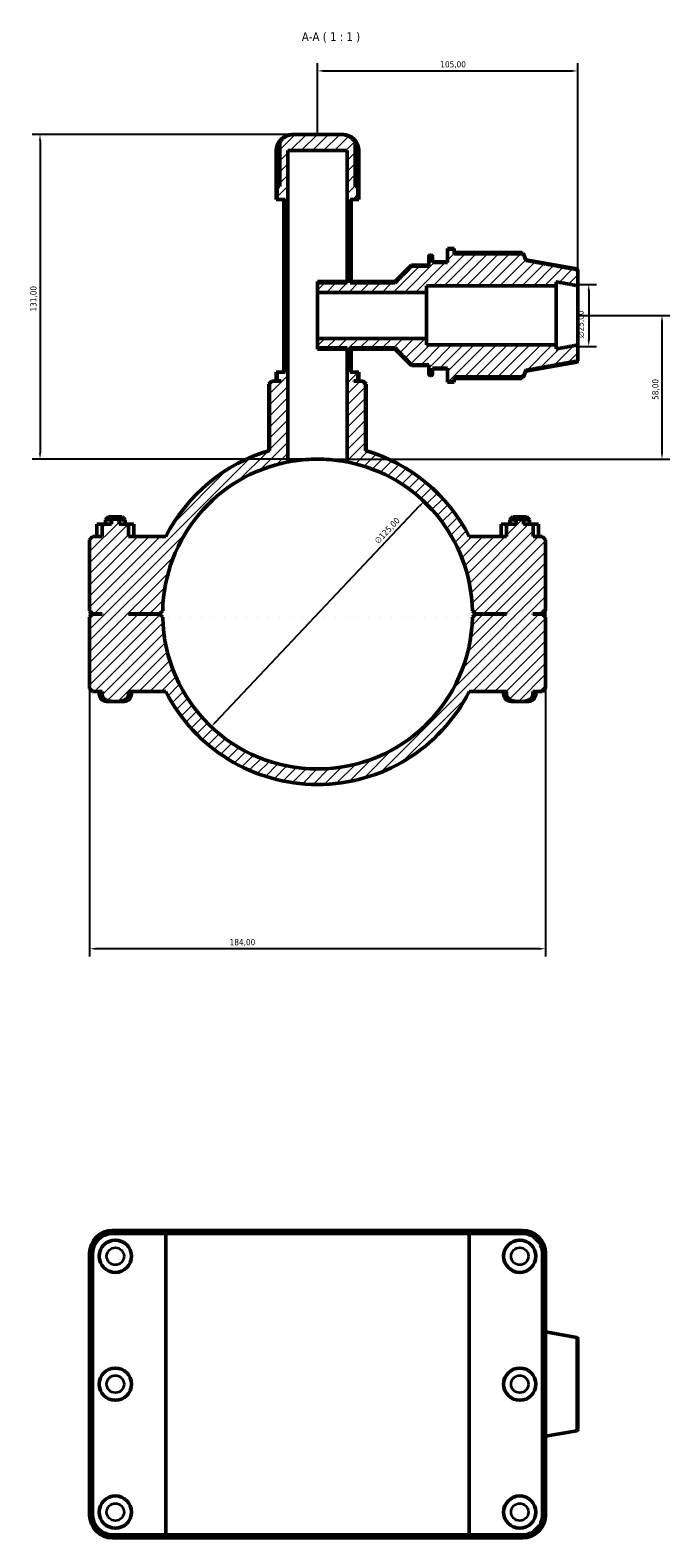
# Model space of a CAD drawing. Header units: millimetres. Extents: x 0 to 904, y -29 to 1297.
# Tile 6 of 6: x 304 to 562, y 689 to 1297. Entities that reach past the tile are written whole.
import ezdxf

# ---------------------------------------------------------------- set-up
doc = ezdxf.new("R2010")
doc.units = ezdxf.units.MM
for name, color, linetype, lineweight in [('Dimension (ISO)', 7, 'Continuous', 25), ('Hatch (ISO)', 7, 'Continuous', 18), ('Symbol (ISO)', 7, 'Continuous', 25), ('Visible (ISO)', 7, 'Continuous', 50), ('Visible Narrow (ISO)', 7, 'Continuous', 35)]:
    doc.layers.add(name, color=color, linetype=linetype, lineweight=lineweight)
doc.styles.add('Label Text (ISO)', font='tahoma.ttf')
doc.styles.add('Note Text (ISO)', font='tahoma.ttf')
doc.dimstyles.new('Default (ISO)', dxfattribs={"dimtxt": 2.5, "dimasz": 2.5, "dimexe": 3.175, "dimexo": 0, "dimgap": 0.762, "dimtad": 1, "dimrnd": 1e-08, "dimzin": 0, "dimtxsty": 'Note Text (ISO)', "dimcen": 0.09, "dimdle": 10, "dimclrd": 256, "dimclre": 256, "dimclrt": 232, "dimazin": 0, "dimtfac": 1.40208, "dimtmove": 0, "dimatfit": 3, "dimfxl": 1, "dimtolj": 1, "dimtzin": 0, "dimlwd": -1, "dimlwe": -1, "dimarcsym": 0})

# ---------------------------------------------------------------- blocks, each defined once
blk = doc.blocks.new('*D7')
at = {"layer": 'Defpoints', "color": 0, "transparency": 16777216}
for p in [(410.63, 1255.17), (308.03, 1124.17), (420.06, 1124.17)]:
    blk.add_point(p, dxfattribs=at)
at = {"layer": 'Dimension (ISO)', "transparency": 16777216}
for p, q in [((410.63, 1255.17), (304.86, 1255.17)), ((308.03, 1252.67), (308.03, 1126.67)), ((420.06, 1124.17), (304.86, 1124.17))]:
    blk.add_line(p, q, dxfattribs=at)
for points in [[(307.61, 1252.67), (308.45, 1252.67), (308.03, 1255.17)], [(307.61, 1126.67), (308.45, 1126.67), (308.03, 1124.17)]]:
    blk.add_solid(points, dxfattribs=at)
at = {"layer": 'Dimension (ISO)', "color": 232, "true_color": 0xca0064, "transparency": 16777216, "insert": (304.1, 1183.71), "char_height": 2.5, "attachment_point": 1, "rotation": 90, "style": 'Note Text (ISO)'}
blk.add_mtext('\\A1;131,00', dxfattribs=at)
blk = doc.blocks.new('*D8')
at = {"layer": 'Defpoints', "color": 0, "transparency": 16777216}
for p in [(525.03, 1194.67), (525.03, 1169.67), (529.46, 1169.67)]:
    blk.add_point(p, dxfattribs=at)
at = {"layer": 'Dimension (ISO)', "transparency": 16777216}
for p, q in [((525.03, 1194.67), (532.63, 1194.67)), ((529.46, 1192.17), (529.46, 1172.17)), ((525.03, 1169.67), (532.63, 1169.67))]:
    blk.add_line(p, q, dxfattribs=at)
for points in [[(529.04, 1192.17), (529.88, 1192.17), (529.46, 1194.67)], [(529.04, 1172.17), (529.88, 1172.17), (529.46, 1169.67)]]:
    blk.add_solid(points, dxfattribs=at)
at = {"layer": 'Dimension (ISO)', "color": 232, "true_color": 0xca0064, "transparency": 16777216, "insert": (524.94, 1173.11), "char_height": 2.5, "attachment_point": 1, "rotation": 90, "style": 'Note Text (ISO)'}
blk.add_mtext('\\A1;\\fAIGDT|b0|i0;\\H2.5000;\\ln\\fTahoma|b0|i0;\\H2.5000;25,00', dxfattribs=at)
blk = doc.blocks.new('*D9')
at = {"layer": 'Defpoints', "color": 0, "transparency": 16777216}
for p in [(462.95, 1107.1), (377.11, 1016.24)]:
    blk.add_point(p, dxfattribs=at)
at = {"layer": 'Dimension (ISO)', "transparency": 16777216}
blk.add_line((378.83, 1018.06), (461.24, 1105.28), dxfattribs=at)
for points in [[(460.93, 1105.57), (461.54, 1104.99), (462.95, 1107.1)], [(378.52, 1018.34), (379.13, 1017.77), (377.11, 1016.24)]]:
    blk.add_solid(points, dxfattribs=at)
at = {"layer": 'Dimension (ISO)', "color": 232, "true_color": 0xca0064, "transparency": 16777216, "insert": (442.79, 1091.54), "char_height": 2.5, "attachment_point": 1, "rotation": 46.62502, "style": 'Note Text (ISO)'}
blk.add_mtext('\\A1;∅125,00', dxfattribs=at)
blk = doc.blocks.new('*D10')
at = {"layer": 'Defpoints', "color": 0, "transparency": 16777216}
for p in [(525.03, 1182.17), (420.06, 1124.17), (559.03, 1124.17)]:
    blk.add_point(p, dxfattribs=at)
at = {"layer": 'Dimension (ISO)', "transparency": 16777216}
for p, q in [((525.03, 1182.17), (562.21, 1182.17)), ((559.03, 1179.67), (559.03, 1126.67)), ((420.06, 1124.17), (562.21, 1124.17))]:
    blk.add_line(p, q, dxfattribs=at)
for points in [[(558.61, 1179.67), (559.45, 1179.67), (559.03, 1182.17)], [(558.61, 1126.67), (559.45, 1126.67), (559.03, 1124.17)]]:
    blk.add_solid(points, dxfattribs=at)
at = {"layer": 'Dimension (ISO)', "color": 232, "true_color": 0xca0064, "transparency": 16777216, "insert": (555.09, 1148.07), "char_height": 2.5, "attachment_point": 1, "rotation": 90, "style": 'Note Text (ISO)'}
blk.add_mtext('\\A1;58,00', dxfattribs=at)
blk = doc.blocks.new('*D11')
at = {"layer": 'Defpoints', "color": 0, "transparency": 16777216}
for p in [(525.03, 1280.78), (420.03, 1255.17), (525.03, 1194.67)]:
    blk.add_point(p, dxfattribs=at)
at = {"layer": 'Dimension (ISO)', "transparency": 16777216}
for p, q in [((420.03, 1255.17), (420.03, 1283.95)), ((525.03, 1194.67), (525.03, 1283.95)), ((422.53, 1280.78), (522.53, 1280.78))]:
    blk.add_line(p, q, dxfattribs=at)
for points in [[(422.53, 1281.19), (422.53, 1280.36), (420.03, 1280.78)], [(522.53, 1281.19), (522.53, 1280.36), (525.03, 1280.78)]]:
    blk.add_solid(points, dxfattribs=at)
at = {"layer": 'Dimension (ISO)', "color": 232, "true_color": 0xca0064, "transparency": 16777216, "insert": (469.58, 1284.71), "char_height": 2.5, "attachment_point": 1, "style": 'Note Text (ISO)'}
blk.add_mtext('\\A1;105,00', dxfattribs=at)
blk = doc.blocks.new('*D12')
at = {"layer": 'Defpoints', "color": 0, "transparency": 16777216}
for p in [(328.03, 1062.97), (512.03, 1062.97), (328.03, 926.64)]:
    blk.add_point(p, dxfattribs=at)
at = {"layer": 'Dimension (ISO)', "transparency": 16777216}
for p, q in [((328.03, 1062.97), (328.03, 923.47)), ((512.03, 1062.97), (512.03, 923.47)), ((509.53, 926.64), (330.53, 926.64))]:
    blk.add_line(p, q, dxfattribs=at)
for points in [[(330.53, 927.06), (330.53, 926.23), (328.03, 926.64)], [(509.53, 927.06), (509.53, 926.23), (512.03, 926.64)]]:
    blk.add_solid(points, dxfattribs=at)
at = {"layer": 'Dimension (ISO)', "color": 232, "true_color": 0xca0064, "transparency": 16777216, "insert": (384.58, 930.58), "char_height": 2.5, "attachment_point": 1, "style": 'Note Text (ISO)'}
blk.add_mtext('\\A1;184,00', dxfattribs=at)

msp = doc.modelspace()

# ---------------------------------------------------------------- hatches: boundary and pattern name
at = {"layer": 'Hatch (ISO)'}
h = msp.add_hatch(dxfattribs=at)
h.set_pattern_fill('ANSI31', color=256, scale=25.4, style=0)
h.set_pattern_definition([(45, (0, 0), (-2.245064, 2.245064), [])])
edge = h.paths.add_edge_path()
edge.add_spline(control_points=[(401.97, 1155.668), (401.354, 1155.064), (400.696, 1154.418)], knot_values=[0, 0, 0, 0.1785148, 0.1785148, 0.1785148], weights=[1, 1.0005591, 1], degree=2, periodic=0)
edge.add_line((400.696, 1154.418), (400.696, 1127.643))
edge.add_ellipse((420.031, 1061.668), major_axis=(-19.335, 65.975), ratio=1, start_angle=0, end_angle=46.629894)
edge.add_line((358.794, 1092.918), (343.795, 1092.918))
edge.add_line((343.795, 1092.918), (343.795, 1097.918))
edge.add_line((343.795, 1097.918), (339.914, 1097.918))
edge.add_line((339.914, 1097.918), (339.914, 1099.668))
edge.add_spline(control_points=[(339.914, 1099.668), (338.431, 1100.217), (336.949, 1099.668)], knot_values=[0, 0, 0, 0.3019139, 0.3019139, 0.3019139], weights=[1, 1.0766726, 1], degree=2, periodic=0)
edge.add_line((336.949, 1099.668), (336.949, 1097.918))
edge.add_line((336.949, 1097.918), (333.074, 1097.918))
edge.add_line((333.074, 1097.918), (333.074, 1092.918))
edge.add_line((333.074, 1092.918), (329.281, 1092.918))
edge.add_line((329.281, 1092.918), (328.031, 1091.668))
edge.add_line((328.031, 1091.668), (328.031, 1062.968))
edge.add_line((328.031, 1062.968), (329.281, 1061.718))
edge.add_line((329.281, 1061.718), (333.098, 1061.718))
edge.add_line((333.098, 1061.718), (333.098, 1061.618))
edge.add_line((333.098, 1061.618), (329.281, 1061.618))
edge.add_line((329.281, 1061.618), (328.031, 1060.368))
edge.add_line((328.031, 1060.368), (328.031, 1031.668))
edge.add_line((328.031, 1031.668), (329.281, 1030.418))
edge.add_line((329.281, 1030.418), (333.098, 1030.418))
edge.add_line((333.098, 1030.418), (333.098, 1029.418))
edge.add_spline(control_points=[(333.098, 1029.418), (333.098, 1029.116), (333.168, 1028.76), (333.404, 1028.178), (333.622, 1027.851), (334.128, 1027.328), (334.529, 1027.061), (335.933, 1026.436), (337.296, 1026.425), (339.567, 1026.425), (340.929, 1026.436), (342.333, 1027.061), (342.734, 1027.328), (343.24, 1027.851), (343.458, 1028.178), (343.694, 1028.76), (343.765, 1029.116), (343.765, 1029.418)], knot_values=[0.6496864, 0.6496864, 0.6496864, 0.6496864, 0.7402607, 0.7402607, 0.8383369, 0.8383369, 0.9587203, 0.9587203, 1.2993728, 1.2993728, 1.6400253, 1.6400253, 1.7604087, 1.7604087, 1.858485, 1.858485, 1.9490592, 1.9490592, 1.9490592, 1.9490592], degree=3, periodic=0)
edge.add_line((343.765, 1029.418), (343.765, 1030.418))
edge.add_line((343.765, 1030.418), (358.794, 1030.418))
edge.add_ellipse((420.031, 1061.668), major_axis=(-61.237, -31.25), ratio=1, start_angle=0, end_angle=125.928616)
edge.add_line((481.268, 1030.418), (496.298, 1030.418))
edge.add_line((496.298, 1030.418), (496.298, 1029.418))
edge.add_spline(control_points=[(496.298, 1029.418), (496.298, 1029.116), (496.368, 1028.76), (496.604, 1028.178), (496.822, 1027.851), (497.328, 1027.328), (497.729, 1027.061), (499.133, 1026.436), (500.496, 1026.425), (502.767, 1026.425), (504.129, 1026.436), (505.533, 1027.061), (505.934, 1027.328), (506.44, 1027.851), (506.658, 1028.178), (506.894, 1028.76), (506.965, 1029.116), (506.965, 1029.418)], knot_values=[0.6496864, 0.6496864, 0.6496864, 0.6496864, 0.7402607, 0.7402607, 0.8383369, 0.8383369, 0.9587203, 0.9587203, 1.2993728, 1.2993728, 1.6400253, 1.6400253, 1.7604087, 1.7604087, 1.858485, 1.858485, 1.9490592, 1.9490592, 1.9490592, 1.9490592], degree=3, periodic=0)
edge.add_line((506.965, 1029.418), (506.965, 1030.418))
edge.add_line((506.965, 1030.418), (510.781, 1030.418))
edge.add_line((510.781, 1030.418), (512.031, 1031.668))
edge.add_line((512.031, 1031.668), (512.031, 1060.368))
edge.add_line((512.031, 1060.368), (510.781, 1061.618))
edge.add_line((510.781, 1061.618), (506.965, 1061.618))
edge.add_line((506.965, 1061.618), (506.965, 1061.718))
edge.add_line((506.965, 1061.718), (510.781, 1061.718))
edge.add_line((510.781, 1061.718), (512.031, 1062.968))
edge.add_line((512.031, 1062.968), (512.031, 1091.668))
edge.add_line((512.031, 1091.668), (510.781, 1092.918))
edge.add_line((510.781, 1092.918), (506.989, 1092.918))
edge.add_line((506.989, 1092.918), (506.989, 1097.918))
edge.add_line((506.989, 1097.918), (503.114, 1097.918))
edge.add_line((503.114, 1097.918), (503.114, 1099.668))
edge.add_spline(control_points=[(503.114, 1099.668), (501.631, 1100.217), (500.149, 1099.668)], knot_values=[0, 0, 0, 0.3019139, 0.3019139, 0.3019139], weights=[1, 1.0766726, 1], degree=2, periodic=0)
edge.add_line((500.149, 1099.668), (500.149, 1097.918))
edge.add_line((500.149, 1097.918), (496.267, 1097.918))
edge.add_line((496.267, 1097.918), (496.267, 1092.918))
edge.add_line((496.267, 1092.918), (481.268, 1092.918))
edge.add_ellipse((420.031, 1061.668), major_axis=(61.237, 31.25), ratio=1, start_angle=0, end_angle=46.629894)
edge.add_line((439.367, 1127.643), (439.367, 1154.418))
edge.add_spline(control_points=[(439.367, 1154.418), (438.709, 1155.064), (438.092, 1155.668)], knot_values=[0, 0, 0, 0.1785148, 0.1785148, 0.1785148], weights=[1, 1.0005591, 1], degree=2, periodic=0)
edge.add_line((438.092, 1155.668), (434.714, 1155.668))
edge.add_line((434.714, 1155.668), (434.714, 1155.768))
edge.add_line((434.714, 1155.768), (436.272, 1155.768))
edge.add_line((436.272, 1155.768), (436.272, 1159.268))
edge.add_line((436.272, 1159.268), (433.146, 1159.268))
edge.add_line((433.146, 1159.268), (433.146, 1169.053))
edge.add_line((433.146, 1169.053), (451.312, 1169.053))
edge.add_spline(control_points=[(451.312, 1169.053), (453.941, 1166.321), (457.931, 1162.261)], knot_values=[0, 0, 0, 0.9483428, 0.9483428, 0.9483428], weights=[1, 1.0207162, 1], degree=2, periodic=0)
edge.add_line((457.931, 1162.261), (464.931, 1162.261))
edge.add_line((464.931, 1162.261), (464.931, 1158.659))
edge.add_spline(control_points=[(464.931, 1158.659), (464.931, 1158.597), (464.946, 1158.523), (464.993, 1158.407), (465.035, 1158.345), (465.122, 1158.257), (465.184, 1158.215), (465.297, 1158.168), (465.37, 1158.153), (465.431, 1158.153)], knot_values=[-0.0745001, -0.0745001, -0.0745001, -0.0745001, -0.0556868, -0.0556868, -0.0369944, -0.0369944, -0.0184412, -0.0184412, 0, 0, 0, 0], degree=3, periodic=0)
edge.add_line((465.431, 1158.153), (465.931, 1158.153))
edge.add_spline(control_points=[(465.931, 1158.153), (465.993, 1158.153), (466.065, 1158.168), (466.179, 1158.215), (466.24, 1158.257), (466.328, 1158.345), (466.369, 1158.407), (466.417, 1158.523), (466.431, 1158.597), (466.431, 1158.659)], knot_values=[0, 0, 0, 0, 0.0184412, 0.0184412, 0.0369944, 0.0369944, 0.0556868, 0.0556868, 0.0745001, 0.0745001, 0.0745001, 0.0745001], degree=3, periodic=0)
edge.add_line((466.431, 1158.659), (466.431, 1160.89))
edge.add_line((466.431, 1160.89), (472.531, 1160.89))
edge.add_line((472.531, 1160.89), (472.531, 1155.425))
edge.add_line((472.531, 1155.425), (475.231, 1155.425))
edge.add_line((475.231, 1155.425), (475.231, 1157.334))
edge.add_line((475.231, 1157.334), (503.064, 1157.334))
edge.add_spline(control_points=[(503.064, 1157.334), (503.575, 1158.754), (504.031, 1160.024)], knot_values=[0.1920831, 0.1920831, 0.1920831, 0.488849, 0.488849, 0.488849], weights=[1.0020772, 1.0026432, 1], degree=2, periodic=0)
edge.add_spline(control_points=[(504.031, 1160.024), (515.26, 1162.032), (524.618, 1163.715)], knot_values=[0, 0, 0, 2.091505, 2.091505, 2.091505], weights=[1, 1.0040219, 1], degree=2, periodic=0)
edge.add_spline(control_points=[(524.618, 1163.715), (524.654, 1163.722), (524.69, 1163.733), (524.778, 1163.77), (524.84, 1163.811), (524.927, 1163.9), (524.969, 1163.963), (525.017, 1164.08), (525.031, 1164.154), (525.031, 1164.218)], knot_values=[0.0082574, 0.0082574, 0.0082574, 0.0082574, 0.0183928, 0.0183928, 0.0369736, 0.0369736, 0.0557906, 0.0557906, 0.0748164, 0.0748164, 0.0748164, 0.0748164], degree=3, periodic=0)
edge.add_line((525.031, 1164.218), (525.031, 1170.233))
edge.add_spline(control_points=[(525.031, 1170.233), (520.932, 1169.476), (516.281, 1168.625)], knot_values=[0, 0, 0, 0.8896412, 0.8896412, 0.8896412], weights=[1, 1.0018387, 1], degree=2, periodic=0)
edge.add_line((516.281, 1168.625), (516.281, 1170.233))
edge.add_line((516.281, 1170.233), (464.031, 1170.233))
edge.add_line((464.031, 1170.233), (464.031, 1172.883))
edge.add_line((464.031, 1172.883), (420.031, 1172.883))
edge.add_line((420.031, 1172.883), (420.031, 1169.053))
edge.add_line((420.031, 1169.053), (431.966, 1169.053))
edge.add_line((431.966, 1169.053), (431.966, 1123.018))
edge.add_ellipse((420.031, 1061.668), major_axis=(11.935, 61.35), ratio=1, start_angle=282.20072, end_angle=360, ccw=False)
edge.add_line((482.518, 1062.968), (483.781, 1061.718))
edge.add_line((483.781, 1061.718), (496.298, 1061.718))
edge.add_line((496.298, 1061.718), (496.298, 1061.618))
edge.add_line((496.298, 1061.618), (483.781, 1061.618))
edge.add_line((483.781, 1061.618), (482.518, 1060.368))
edge.add_ellipse((420.031, 1061.668), major_axis=(62.486, -1.3), ratio=1, start_angle=182.383543, end_angle=360, ccw=False)
edge.add_line((357.545, 1060.368), (356.281, 1061.618))
edge.add_line((356.281, 1061.618), (343.765, 1061.618))
edge.add_line((343.765, 1061.618), (343.765, 1061.718))
edge.add_line((343.765, 1061.718), (356.281, 1061.718))
edge.add_line((356.281, 1061.718), (357.545, 1062.968))
edge.add_ellipse((420.031, 1061.668), major_axis=(-62.486, 1.3), ratio=1, start_angle=282.20072, end_angle=360, ccw=False)
edge.add_line((408.096, 1123.018), (408.096, 1248.618))
edge.add_line((408.096, 1248.618), (431.966, 1248.618))
edge.add_line((431.966, 1248.618), (431.966, 1195.283))
edge.add_line((431.966, 1195.283), (420.031, 1195.283))
edge.add_line((420.031, 1195.283), (420.031, 1191.452))
edge.add_line((420.031, 1191.452), (464.031, 1191.452))
edge.add_line((464.031, 1191.452), (464.031, 1194.103))
edge.add_line((464.031, 1194.103), (516.281, 1194.103))
edge.add_line((516.281, 1194.103), (516.281, 1195.71))
edge.add_spline(control_points=[(516.281, 1195.71), (520.932, 1194.86), (525.031, 1194.103)], knot_values=[0, 0, 0, 0.8896412, 0.8896412, 0.8896412], weights=[1, 1.0018387, 1], degree=2, periodic=0)
edge.add_line((525.031, 1194.103), (525.031, 1200.118))
edge.add_spline(control_points=[(525.031, 1200.118), (525.031, 1200.181), (525.017, 1200.256), (524.969, 1200.373), (524.927, 1200.435), (524.84, 1200.524), (524.778, 1200.566), (524.69, 1200.603), (524.654, 1200.614), (524.618, 1200.62)], knot_values=[0.2245249, 0.2245249, 0.2245249, 0.2245249, 0.2435507, 0.2435507, 0.2623677, 0.2623677, 0.2809485, 0.2809485, 0.2910839, 0.2910839, 0.2910839, 0.2910839], degree=3, periodic=0)
edge.add_spline(control_points=[(524.618, 1200.62), (515.26, 1202.303), (504.031, 1204.311)], knot_values=[0, 0, 0, 2.091505, 2.091505, 2.091505], weights=[1, 1.0040219, 1], degree=2, periodic=0)
edge.add_spline(control_points=[(504.031, 1204.311), (503.575, 1205.581), (503.064, 1207.001)], knot_values=[0, 0, 0, 0.2967659, 0.2967659, 0.2967659], weights=[1, 1.0026432, 1.0020772], degree=2, periodic=0)
edge.add_line((503.064, 1207.001), (475.231, 1207.001))
edge.add_line((475.231, 1207.001), (475.231, 1208.911))
edge.add_line((475.231, 1208.911), (472.531, 1208.911))
edge.add_line((472.531, 1208.911), (472.531, 1203.446))
edge.add_line((472.531, 1203.446), (466.431, 1203.446))
edge.add_line((466.431, 1203.446), (466.431, 1205.676))
edge.add_spline(control_points=[(466.431, 1205.676), (466.431, 1205.739), (466.417, 1205.813), (466.369, 1205.928), (466.328, 1205.99), (466.24, 1206.079), (466.179, 1206.12), (466.065, 1206.168), (465.993, 1206.182), (465.931, 1206.182)], knot_values=[-0.0745001, -0.0745001, -0.0745001, -0.0745001, -0.0556868, -0.0556868, -0.0369944, -0.0369944, -0.0184412, -0.0184412, 0, 0, 0, 0], degree=3, periodic=0)
edge.add_line((465.931, 1206.182), (465.431, 1206.182))
edge.add_spline(control_points=[(465.431, 1206.182), (465.37, 1206.182), (465.297, 1206.168), (465.184, 1206.12), (465.122, 1206.079), (465.035, 1205.99), (464.993, 1205.928), (464.946, 1205.813), (464.931, 1205.739), (464.931, 1205.676)], knot_values=[0, 0, 0, 0, 0.0184412, 0.0184412, 0.0369944, 0.0369944, 0.0556868, 0.0556868, 0.0745001, 0.0745001, 0.0745001, 0.0745001], degree=3, periodic=0)
edge.add_line((464.931, 1205.676), (464.931, 1202.074))
edge.add_line((464.931, 1202.074), (457.931, 1202.074))
edge.add_spline(control_points=[(457.931, 1202.074), (453.941, 1198.015), (451.312, 1195.283)], knot_values=[0, 0, 0, 0.9483428, 0.9483428, 0.9483428], weights=[1, 1.0207162, 1], degree=2, periodic=0)
edge.add_line((451.312, 1195.283), (433.146, 1195.283))
edge.add_line((433.146, 1195.283), (433.146, 1228.968))
edge.add_line((433.146, 1228.968), (436.272, 1228.968))
edge.add_line((436.272, 1228.968), (436.272, 1234.168))
edge.add_line((436.272, 1234.168), (435.207, 1234.168))
edge.add_line((435.207, 1234.168), (435.207, 1252.154))
edge.add_spline(control_points=[(435.207, 1252.154), (435.191, 1252.177), (435.176, 1252.2), (434.913, 1252.588), (434.626, 1252.926), (434.042, 1253.501), (433.689, 1253.789), (432.932, 1254.284), (432.527, 1254.492), (431.738, 1254.811), (431.281, 1254.95), (430.347, 1255.128), (429.87, 1255.168), (429.434, 1255.168)], knot_values=[2.3813082, 2.3813082, 2.3813082, 2.3813082, 2.3889484, 2.3889484, 2.5103418, 2.5103418, 2.6348206, 2.6348206, 2.7592995, 2.7592995, 2.8900911, 2.8900911, 3.0208827, 3.0208827, 3.0208827, 3.0208827], degree=3, periodic=0)
edge.add_line((429.434, 1255.168), (410.629, 1255.168))
edge.add_spline(control_points=[(410.629, 1255.168), (410.193, 1255.168), (409.716, 1255.128), (408.782, 1254.95), (408.324, 1254.811), (407.536, 1254.492), (407.13, 1254.284), (406.373, 1253.789), (406.021, 1253.501), (405.437, 1252.926), (405.15, 1252.588), (404.886, 1252.2), (404.871, 1252.177), (404.856, 1252.154)], knot_values=[5.0907128, 5.0907128, 5.0907128, 5.0907128, 5.2215044, 5.2215044, 5.3522961, 5.3522961, 5.4767749, 5.4767749, 5.6012538, 5.6012538, 5.7226471, 5.7226471, 5.7302873, 5.7302873, 5.7302873, 5.7302873], degree=3, periodic=0)
edge.add_line((404.856, 1252.154), (404.856, 1234.168))
edge.add_line((404.856, 1234.168), (403.791, 1234.168))
edge.add_line((403.791, 1234.168), (403.791, 1228.968))
edge.add_line((403.791, 1228.968), (406.916, 1228.968))
edge.add_line((406.916, 1228.968), (406.916, 1159.268))
edge.add_line((406.916, 1159.268), (403.791, 1159.268))
edge.add_line((403.791, 1159.268), (403.791, 1155.768))
edge.add_line((403.791, 1155.768), (405.348, 1155.768))
edge.add_line((405.348, 1155.768), (405.348, 1155.668))
edge.add_line((405.348, 1155.668), (401.97, 1155.668))

# ---------------------------------------------------------------- linework, layer by layer
at = {"layer": 'Visible (ISO)'}
for p, q in [((410.629, 1255.168), (409.921, 1255.168)), ((429.434, 1255.168), (410.629, 1255.168)), ((430.141, 1255.168), (429.434, 1255.168)), ((403.371, 1228.968), (403.371, 1248.618)), ((403.416, 1234.168), (403.416, 1248.618)), ((404.856, 1252.154), (404.856, 1234.168)), ((408.096, 1123.018), (408.096, 1248.618)), ((408.096, 1248.618), (431.966, 1248.618)), ((431.966, 1248.618), (431.966, 1195.283)), ((435.207, 1234.168), (435.207, 1252.154)), ((436.646, 1248.618), (436.646, 1234.168)), ((436.691, 1228.968), (436.691, 1248.618)), ((403.791, 1228.968), (403.371, 1228.968)), ((403.416, 1234.168), (403.791, 1234.168)), ((404.856, 1234.168), (403.791, 1234.168)), ((403.791, 1234.168), (403.791, 1228.968)), ((403.791, 1228.968), (406.916, 1228.968)), ((406.4, 1159.268), (406.4, 1228.968)), ((406.916, 1228.968), (406.916, 1159.268)), ((433.146, 1195.283), (433.146, 1228.968)), ((433.146, 1228.968), (436.272, 1228.968)), ((433.662, 1195.799), (433.662, 1228.968)), ((436.272, 1234.168), (435.207, 1234.168)), ((436.272, 1228.968), (436.272, 1234.168)), ((436.272, 1234.168), (436.646, 1234.168)), ((436.691, 1228.968), (436.272, 1228.968)), ((464.931, 1205.676), (464.931, 1205.968)), ((464.931, 1205.676), (464.931, 1202.074)), ((465.431, 1206.468), (465.931, 1206.468)), ((465.931, 1206.182), (465.431, 1206.182)), ((466.431, 1205.968), (466.431, 1205.676)), ((466.431, 1203.446), (466.431, 1205.676)), ((472.531, 1208.911), (472.531, 1209.168)), ((472.531, 1209.168), (475.231, 1209.168)), ((475.231, 1208.911), (472.531, 1208.911)), ((472.531, 1208.911), (472.531, 1203.446)), ((475.231, 1208.911), (475.231, 1209.168)), ((475.231, 1207.001), (475.231, 1208.911)), ((502.376, 1207.573), (475.231, 1207.573)), ((475.231, 1207.278), (503.064, 1207.278)), ((503.064, 1207.001), (475.231, 1207.001)), ((504.031, 1204.621), (503.064, 1207.278)), ((503.064, 1207.001), (503.064, 1207.278)), ((504.031, 1204.311), (504.031, 1204.621)), ((524.618, 1200.991), (504.031, 1204.621)), ((451.312, 1195.799), (457.931, 1202.418)), ((457.931, 1202.074), (457.931, 1202.418)), ((457.931, 1202.418), (464.931, 1202.418)), ((464.931, 1202.074), (457.931, 1202.074)), ((466.431, 1203.768), (472.531, 1203.768)), ((472.531, 1203.446), (466.431, 1203.446)), ((525.031, 1200.498), (525.031, 1200.118)), ((525.031, 1194.103), (525.031, 1200.118)), ((420.031, 1195.283), (420.031, 1195.799)), ((420.031, 1195.799), (431.966, 1195.799)), ((431.966, 1195.283), (420.031, 1195.283)), ((420.031, 1195.283), (420.031, 1191.452)), ((433.146, 1195.283), (433.662, 1195.799)), ((451.312, 1195.283), (433.146, 1195.283)), ((433.662, 1195.799), (451.312, 1195.799)), ((451.312, 1195.283), (451.312, 1195.799)), ((464.031, 1191.452), (464.031, 1194.103)), ((464.031, 1194.103), (516.281, 1194.103)), ((516.281, 1194.103), (516.281, 1195.71)), ((516.281, 1170.233), (516.281, 1194.103)), ((525.031, 1170.233), (525.031, 1194.103)), ((420.031, 1191.452), (464.031, 1191.452)), ((420.031, 1172.883), (420.031, 1191.452)), ((464.031, 1172.883), (464.031, 1191.452)), ((464.031, 1172.883), (420.031, 1172.883)), ((420.031, 1172.883), (420.031, 1169.053)), ((420.031, 1169.053), (431.966, 1169.053)), ((420.031, 1168.537), (420.031, 1169.053)), ((420.031, 1168.537), (431.966, 1168.537)), ((431.966, 1169.053), (431.966, 1123.018)), ((433.146, 1159.268), (433.146, 1169.053)), ((433.146, 1169.053), (451.312, 1169.053)), ((433.662, 1168.537), (433.146, 1169.053)), ((433.662, 1168.537), (451.312, 1168.537)), ((433.662, 1159.268), (433.662, 1168.537)), ((451.312, 1168.537), (451.312, 1169.053)), ((451.312, 1168.537), (457.931, 1161.918)), ((464.031, 1170.233), (464.031, 1172.883)), ((516.281, 1170.233), (464.031, 1170.233)), ((516.281, 1168.625), (516.281, 1170.233)), ((525.031, 1164.218), (525.031, 1170.233)), ((457.931, 1162.261), (464.931, 1162.261)), ((457.931, 1161.918), (457.931, 1162.261)), ((457.931, 1161.918), (464.931, 1161.918)), ((464.931, 1162.261), (464.931, 1158.659)), ((524.618, 1163.345), (504.031, 1159.715)), ((525.031, 1164.218), (525.031, 1163.837)), ((401.592, 1155.668), (400.342, 1154.418)), ((401.592, 1155.668), (401.97, 1155.668)), ((405.348, 1155.668), (401.97, 1155.668)), ((403.791, 1159.268), (403.371, 1159.268)), ((403.371, 1155.768), (403.371, 1159.268)), ((403.791, 1155.768), (403.371, 1155.768)), ((406.916, 1159.268), (403.791, 1159.268)), ((403.791, 1159.268), (403.791, 1155.768)), ((403.791, 1155.768), (405.348, 1155.768)), ((404.886, 1155.668), (404.886, 1155.768)), ((405.348, 1155.768), (405.348, 1155.668)), ((436.272, 1159.268), (433.146, 1159.268)), ((434.714, 1155.668), (434.714, 1155.768)), ((434.714, 1155.768), (436.272, 1155.768)), ((438.092, 1155.668), (434.714, 1155.668)), ((435.177, 1155.668), (435.177, 1155.768)), ((436.272, 1155.768), (436.272, 1159.268)), ((436.691, 1159.268), (436.272, 1159.268)), ((436.691, 1155.768), (436.272, 1155.768)), ((436.691, 1155.768), (436.691, 1159.268)), ((438.092, 1155.668), (438.47, 1155.668)), ((438.47, 1155.668), (439.72, 1154.418)), ((464.931, 1158.368), (464.931, 1158.659)), ((465.431, 1158.153), (465.931, 1158.153)), ((465.431, 1157.868), (465.931, 1157.868)), ((466.431, 1158.659), (466.431, 1160.89)), ((466.431, 1160.89), (472.531, 1160.89)), ((466.431, 1160.568), (472.531, 1160.568)), ((466.431, 1158.659), (466.431, 1158.368)), ((472.531, 1160.89), (472.531, 1155.425)), ((475.231, 1155.425), (475.231, 1157.334)), ((475.231, 1157.334), (503.064, 1157.334)), ((475.231, 1157.058), (503.064, 1157.058)), ((475.231, 1156.763), (502.376, 1156.763)), ((504.031, 1159.715), (503.064, 1157.058)), ((503.064, 1157.058), (503.064, 1157.334)), ((504.031, 1159.715), (504.031, 1160.024)), ((400.696, 1154.418), (400.342, 1154.418)), ((400.342, 1127.538), (400.342, 1154.418)), ((400.696, 1154.418), (400.696, 1127.643)), ((439.367, 1127.643), (439.367, 1154.418)), ((439.72, 1154.418), (439.367, 1154.418)), ((439.72, 1127.538), (439.72, 1154.418)), ((472.531, 1155.425), (475.231, 1155.425)), ((472.531, 1155.168), (472.531, 1155.425)), ((472.531, 1155.168), (475.231, 1155.168)), ((475.231, 1155.168), (475.231, 1155.425)), ((335.681, 1100.918), (334.431, 1099.668)), ((335.681, 1100.918), (341.181, 1100.918)), ((341.181, 1100.918), (342.431, 1099.668)), ((498.881, 1100.918), (497.631, 1099.668)), ((504.381, 1100.918), (498.881, 1100.918)), ((504.381, 1100.918), (505.631, 1099.668)), ((330.926, 1097.918), (333.074, 1097.918)), ((330.926, 1092.918), (330.926, 1097.918)), ((336.949, 1097.918), (333.074, 1097.918)), ((333.074, 1097.918), (333.074, 1092.918)), ((336.949, 1099.668), (334.431, 1099.668)), ((334.431, 1097.918), (334.431, 1099.668)), ((336.949, 1099.668), (336.949, 1097.918)), ((339.914, 1097.918), (339.914, 1099.668)), ((342.431, 1099.668), (339.914, 1099.668)), ((343.795, 1097.918), (339.914, 1097.918)), ((342.431, 1097.918), (342.431, 1099.668)), ((343.795, 1092.918), (343.795, 1097.918)), ((343.795, 1097.918), (345.937, 1097.918)), ((345.937, 1092.918), (345.937, 1097.918)), ((496.267, 1097.918), (494.126, 1097.918)), ((494.126, 1092.918), (494.126, 1097.918)), ((500.149, 1097.918), (496.267, 1097.918)), ((496.267, 1097.918), (496.267, 1092.918)), ((497.631, 1099.668), (500.149, 1099.668)), ((497.631, 1099.668), (497.631, 1097.918)), ((500.149, 1099.668), (500.149, 1097.918)), ((503.114, 1097.918), (503.114, 1099.668)), ((503.114, 1099.668), (505.631, 1099.668)), ((506.989, 1097.918), (503.114, 1097.918)), ((505.631, 1099.668), (505.631, 1097.918)), ((506.989, 1092.918), (506.989, 1097.918)), ((509.137, 1097.918), (506.989, 1097.918)), ((509.137, 1092.918), (509.137, 1097.918)), ((329.281, 1092.918), (328.031, 1091.668)), ((328.031, 1091.668), (328.031, 1062.968)), ((333.074, 1092.918), (329.281, 1092.918)), ((358.794, 1092.918), (343.795, 1092.918)), ((496.267, 1092.918), (481.268, 1092.918)), ((510.781, 1092.918), (506.989, 1092.918)), ((512.031, 1091.668), (510.781, 1092.918)), ((512.031, 1062.968), (512.031, 1091.668)), ((328.031, 1062.968), (329.281, 1061.718)), ((329.281, 1061.618), (328.031, 1060.368)), ((328.031, 1060.368), (328.031, 1031.668)), ((329.281, 1061.718), (333.098, 1061.718)), ((333.098, 1061.618), (329.281, 1061.618)), ((331.931, 1061.618), (331.931, 1061.718)), ((333.098, 1061.718), (333.098, 1061.618)), ((343.765, 1061.618), (343.765, 1061.718)), ((343.765, 1061.718), (356.281, 1061.718)), ((356.281, 1061.618), (343.765, 1061.618)), ((344.931, 1061.618), (344.931, 1061.718)), ((356.281, 1061.718), (357.545, 1062.968)), ((357.545, 1060.368), (356.281, 1061.618)), ((482.518, 1062.968), (483.781, 1061.718)), ((483.781, 1061.618), (482.518, 1060.368)), ((483.781, 1061.718), (496.298, 1061.718)), ((496.298, 1061.618), (483.781, 1061.618)), ((495.131, 1061.718), (495.131, 1061.618)), ((496.298, 1061.718), (496.298, 1061.618)), ((506.965, 1061.618), (506.965, 1061.718)), ((506.965, 1061.718), (510.781, 1061.718)), ((510.781, 1061.618), (506.965, 1061.618)), ((508.131, 1061.718), (508.131, 1061.618)), ((510.781, 1061.718), (512.031, 1062.968)), ((512.031, 1060.368), (510.781, 1061.618)), ((512.031, 1031.668), (512.031, 1060.368)), ((328.031, 1031.668), (329.281, 1030.418)), ((329.281, 1030.418), (333.098, 1030.418)), ((331.931, 1029.418), (331.931, 1030.418)), ((333.098, 1030.418), (333.098, 1029.418)), ((343.765, 1029.418), (343.765, 1030.418)), ((343.765, 1030.418), (358.794, 1030.418)), ((344.931, 1029.418), (344.931, 1030.418)), ((481.268, 1030.418), (496.298, 1030.418)), ((495.131, 1030.418), (495.131, 1029.418)), ((496.298, 1030.418), (496.298, 1029.418)), ((506.965, 1029.418), (506.965, 1030.418)), ((506.965, 1030.418), (510.781, 1030.418)), ((508.131, 1030.418), (508.131, 1029.418)), ((510.781, 1030.418), (512.031, 1031.668)), ((341.931, 1026.418), (334.931, 1026.418)), ((498.131, 1026.418), (505.131, 1026.418)), ((359.564, 813.001), (337.231, 813.001)), ((337.231, 811.751), (358.794, 811.751)), ((481.268, 811.751), (358.794, 811.751)), ((358.794, 690.251), (358.794, 811.751)), ((359.564, 813.001), (480.498, 813.001)), ((502.831, 813.001), (480.498, 813.001)), ((481.268, 811.751), (502.831, 811.751)), ((481.268, 690.251), (481.268, 811.751)), ((328.031, 803.801), (328.031, 698.201)), ((329.281, 698.201), (329.281, 803.801)), ((510.781, 803.801), (510.781, 698.201)), ((512.031, 698.201), (512.031, 803.801)), ((524.618, 769.824), (512.031, 772.043)), ((525.031, 769.331), (525.031, 732.67)), ((524.618, 732.178), (512.031, 729.959)), ((358.794, 690.251), (337.231, 690.251)), ((337.231, 689.001), (359.564, 689.001)), ((358.794, 690.251), (481.268, 690.251)), ((480.498, 689.001), (359.564, 689.001)), ((480.498, 689.001), (502.831, 689.001)), ((502.831, 690.251), (481.268, 690.251))]:
    msp.add_line(p, q, dxfattribs=at)
for centre in [(338.431, 802.601), (501.631, 802.601), (338.431, 751.001), (501.631, 751.001), (338.431, 699.401), (501.631, 699.401)]:
    msp.add_circle(centre, 6.5, dxfattribs=at)
for centre, radius, start, end in [((409.921, 1248.618), 6.55, 90, 180), ((430.141, 1248.618), 6.55, 0, 90), ((465.431, 1205.968), 0.5, 90, 180), ((465.931, 1205.968), 0.5, 0, 90), ((524.531, 1200.498), 0.5, 0, 80), ((524.531, 1163.837), 0.5, 280, 0), ((465.431, 1158.368), 0.5, 180, 270), ((465.931, 1158.368), 0.5, 270, 0), ((420.031, 1061.668), 68.75, 106.334414, 152.964308), ((420.031, 1061.668), 68.75, 27.035692, 73.665586), ((420.031, 1061.668), 62.5, 101.008948, 178.808229), ((420.031, 1061.668), 62.5, 1.191771, 78.991052), ((420.031, 1061.668), 62.5, 181.191771, 358.808229), ((334.931, 1029.418), 3, 180, 270), ((341.931, 1029.418), 3, 270, 0), ((420.031, 1061.668), 68.75, 207.035692, 332.964308), ((498.131, 1029.418), 3, 180, 270), ((505.131, 1029.418), 3, 270, 0), ((337.231, 803.801), 9.2, 90, 180), ((337.231, 803.801), 7.95, 90, 180), ((502.831, 803.801), 9.2, 0, 90), ((502.831, 803.801), 7.95, 0, 90), ((524.531, 769.331), 0.5, 0, 80), ((524.531, 732.67), 0.5, 280, 0), ((337.231, 698.201), 9.2, 180, 270), ((337.231, 698.201), 7.95, 180, 270), ((502.831, 698.201), 9.2, 270, 0), ((502.831, 698.201), 7.95, 270, 0)]:
    msp.add_arc(centre, radius, start, end, dxfattribs=at)
for points, knots in [([(410.629, 1255.168), (410.193, 1255.168), (409.716, 1255.128), (408.782, 1254.95), (408.324, 1254.811), (407.536, 1254.492), (407.13, 1254.284), (406.373, 1253.789), (406.021, 1253.501), (405.437, 1252.926), (405.15, 1252.588), (404.886, 1252.2), (404.871, 1252.177), (404.856, 1252.154)], [5.0907128, 5.0907128, 5.0907128, 5.0907128, 5.22150443, 5.22150443, 5.35229607, 5.35229607, 5.47677492, 5.47677492, 5.60125376, 5.60125376, 5.72264714, 5.72264714, 5.73028734, 5.73028734, 5.73028734, 5.73028734]), ([(435.207, 1252.154), (435.191, 1252.177), (435.176, 1252.2), (434.913, 1252.588), (434.626, 1252.926), (434.042, 1253.501), (433.689, 1253.789), (432.932, 1254.284), (432.527, 1254.492), (431.738, 1254.811), (431.281, 1254.95), (430.347, 1255.128), (429.87, 1255.168), (429.434, 1255.168)], [2.38130819, 2.38130819, 2.38130819, 2.38130819, 2.38894839, 2.38894839, 2.51034177, 2.51034177, 2.63482062, 2.63482062, 2.75929947, 2.75929947, 2.8900911, 2.8900911, 3.02088273, 3.02088273, 3.02088273, 3.02088273]), ([(403.416, 1248.618), (403.416, 1248.941), (403.451, 1249.323), (403.572, 1249.985), (403.691, 1250.377), (403.988, 1251.089), (404.245, 1251.496), (404.593, 1251.905), (404.724, 1252.039), (404.856, 1252.154)], [0.87593585, 0.87593585, 0.87593585, 0.87593585, 0.97294956, 0.97294956, 1.08740555, 1.08740555, 1.25122904, 1.25122904, 1.32999157, 1.32999157, 1.32999157, 1.32999157]), ([(435.207, 1252.154), (435.338, 1252.039), (435.469, 1251.905), (435.818, 1251.496), (436.075, 1251.089), (436.372, 1250.377), (436.49, 1249.985), (436.611, 1249.323), (436.646, 1248.941), (436.646, 1248.618)], [2.17375182, 2.17375182, 2.17375182, 2.17375182, 2.25251435, 2.25251435, 2.41633784, 2.41633784, 2.53079383, 2.53079383, 2.62780754, 2.62780754, 2.62780754, 2.62780754]), ([(465.431, 1206.182), (465.37, 1206.182), (465.297, 1206.168), (465.184, 1206.12), (465.122, 1206.079), (465.035, 1205.99), (464.993, 1205.928), (464.946, 1205.813), (464.931, 1205.739), (464.931, 1205.676)], [0, 0, 0, 0, 0.018441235, 0.018441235, 0.036994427, 0.036994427, 0.055686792, 0.055686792, 0.074500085, 0.074500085, 0.074500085, 0.074500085]), ([(466.431, 1205.676), (466.431, 1205.739), (466.417, 1205.813), (466.369, 1205.928), (466.328, 1205.99), (466.24, 1206.079), (466.179, 1206.12), (466.065, 1206.168), (465.993, 1206.182), (465.931, 1206.182)], [-0.074500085, -0.074500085, -0.074500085, -0.074500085, -0.055686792, -0.055686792, -0.036994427, -0.036994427, -0.018441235, -0.018441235, 0, 0, 0, 0]), ([(525.031, 1200.118), (525.031, 1200.181), (525.017, 1200.256), (524.969, 1200.373), (524.927, 1200.435), (524.84, 1200.524), (524.778, 1200.566), (524.69, 1200.603), (524.654, 1200.614), (524.618, 1200.62)], [0.22452488, 0.22452488, 0.22452488, 0.22452488, 0.243550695, 0.243550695, 0.262367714, 0.262367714, 0.280948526, 0.280948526, 0.291083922, 0.291083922, 0.291083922, 0.291083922]), ([(524.618, 1163.715), (524.654, 1163.722), (524.69, 1163.733), (524.778, 1163.77), (524.84, 1163.811), (524.927, 1163.9), (524.969, 1163.963), (525.017, 1164.08), (525.031, 1164.154), (525.031, 1164.218)], [0.008257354, 0.008257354, 0.008257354, 0.008257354, 0.01839275, 0.01839275, 0.036973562, 0.036973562, 0.055790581, 0.055790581, 0.074816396, 0.074816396, 0.074816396, 0.074816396]), ([(464.931, 1158.659), (464.931, 1158.597), (464.946, 1158.523), (464.993, 1158.407), (465.035, 1158.345), (465.122, 1158.257), (465.184, 1158.215), (465.297, 1158.168), (465.37, 1158.153), (465.431, 1158.153)], [-0.074500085, -0.074500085, -0.074500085, -0.074500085, -0.055686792, -0.055686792, -0.036994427, -0.036994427, -0.018441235, -0.018441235, 0, 0, 0, 0]), ([(465.931, 1158.153), (465.993, 1158.153), (466.065, 1158.168), (466.179, 1158.215), (466.24, 1158.257), (466.328, 1158.345), (466.369, 1158.407), (466.417, 1158.523), (466.431, 1158.597), (466.431, 1158.659)], [0, 0, 0, 0, 0.018441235, 0.018441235, 0.036994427, 0.036994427, 0.055686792, 0.055686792, 0.074500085, 0.074500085, 0.074500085, 0.074500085]), ([(431.965, 1123.018), (431.852, 1123.04), (431.723, 1123.065), (430.939, 1123.212), (429.978, 1123.381), (427.763, 1123.698), (426.36, 1123.866), (423.281, 1124.102), (421.605, 1124.168), (418.457, 1124.168), (416.781, 1124.102), (413.703, 1123.866), (412.3, 1123.698), (410.085, 1123.381), (409.124, 1123.212), (408.339, 1123.065), (408.21, 1123.04), (408.098, 1123.018)], [0.3642285, 0.3642285, 0.3642285, 0.3642285, 0.4722441, 0.4722441, 0.9444881, 0.9444881, 1.4167057, 1.4167057, 1.8889234, 1.8889234, 2.361141, 2.361141, 2.8333586, 2.8333586, 3.3056026, 3.3056026, 3.4136182, 3.4136182, 3.4136182, 3.4136182]), ([(333.098, 1029.418), (333.098, 1029.116), (333.168, 1028.76), (333.404, 1028.178), (333.622, 1027.851), (334.128, 1027.328), (334.529, 1027.061), (335.933, 1026.436), (337.296, 1026.425), (339.567, 1026.425), (340.929, 1026.436), (342.333, 1027.061), (342.734, 1027.328), (343.24, 1027.851), (343.458, 1028.178), (343.694, 1028.76), (343.765, 1029.116), (343.765, 1029.418)], [0.6496864, 0.6496864, 0.6496864, 0.6496864, 0.7402607, 0.7402607, 0.8383369, 0.8383369, 0.9587203, 0.9587203, 1.2993728, 1.2993728, 1.6400253, 1.6400253, 1.7604087, 1.7604087, 1.858485, 1.858485, 1.9490592, 1.9490592, 1.9490592, 1.9490592]), ([(496.298, 1029.418), (496.298, 1029.116), (496.368, 1028.76), (496.604, 1028.178), (496.822, 1027.851), (497.328, 1027.328), (497.729, 1027.061), (499.133, 1026.436), (500.496, 1026.425), (502.767, 1026.425), (504.129, 1026.436), (505.533, 1027.061), (505.934, 1027.328), (506.44, 1027.851), (506.658, 1028.178), (506.894, 1028.76), (506.965, 1029.116), (506.965, 1029.418)], [0.6496864, 0.6496864, 0.6496864, 0.6496864, 0.7402607, 0.7402607, 0.8383369, 0.8383369, 0.9587203, 0.9587203, 1.2993728, 1.2993728, 1.6400253, 1.6400253, 1.7604087, 1.7604087, 1.858485, 1.858485, 1.9490592, 1.9490592, 1.9490592, 1.9490592])]:
    msp.add_open_spline(points, degree=3, knots=knots, dxfattribs=at)
for points, weights in [([(502.547, 1207.278), (502.463, 1207.424), (502.376, 1207.573)], [1.00157248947, 1.00086008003, 1]), ([(504.031, 1204.311), (503.575, 1205.581), (503.064, 1207.001)], [1, 1.00264323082, 1.00207720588]), ([(524.618, 1200.62), (515.26, 1202.303), (504.031, 1204.311)], [1, 1.0040219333, 1]), ([(457.931, 1202.074), (453.941, 1198.015), (451.312, 1195.283)], [1, 1.02071623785, 1]), ([(516.281, 1195.71), (520.932, 1194.86), (525.031, 1194.103)], [1, 1.00183865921, 1]), ([(451.312, 1169.053), (453.941, 1166.321), (457.931, 1162.261)], [1, 1.02071623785, 1]), ([(525.031, 1170.233), (520.932, 1169.476), (516.281, 1168.625)], [1, 1.0018386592, 1]), ([(504.031, 1160.024), (515.26, 1162.032), (524.618, 1163.715)], [1, 1.0040219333, 1]), ([(401.97, 1155.668), (401.354, 1155.064), (400.696, 1154.418)], [1, 1.00055910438, 1]), ([(439.367, 1154.418), (438.709, 1155.064), (438.092, 1155.668)], [1, 1.00055910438, 1]), ([(502.376, 1156.763), (502.463, 1156.911), (502.547, 1157.058)], [1, 1.00086008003, 1.00157248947]), ([(503.064, 1157.334), (503.575, 1158.754), (504.031, 1160.024)], [1.0020772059, 1.00264323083, 1]), ([(339.914, 1099.668), (338.431, 1100.217), (336.949, 1099.668)], [1, 1.07667256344, 1]), ([(503.114, 1099.668), (501.631, 1100.217), (500.149, 1099.668)], [1, 1.07667256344, 1])]:
    msp.add_rational_spline(points, weights, degree=2, dxfattribs=at)
for points in [[(359.564, 813.001), (359.306, 812.585), (359.049, 812.168), (358.794, 811.751)], [(480.498, 813.001), (480.756, 812.585), (481.013, 812.168), (481.268, 811.751)], [(359.564, 689.001), (359.306, 689.417), (359.049, 689.834), (358.794, 690.251)], [(480.498, 689.001), (480.756, 689.417), (481.013, 689.834), (481.268, 690.251)]]:
    msp.add_open_spline(points, degree=3, dxfattribs=at)
at = {"layer": 'Visible Narrow (ISO)'}
for p, q in [((337.231, 811.813), (337.231, 812.938)), ((502.831, 811.813), (502.831, 812.938)), ((329.219, 803.801), (328.094, 803.801)), ((510.844, 803.801), (511.969, 803.801)), ((524.618, 732.41), (524.618, 769.592)), ((329.219, 698.201), (328.094, 698.201)), ((510.844, 698.201), (511.969, 698.201)), ((337.231, 690.188), (337.231, 689.063)), ((502.831, 690.188), (502.831, 689.063))]:
    msp.add_line(p, q, dxfattribs=at)
for centre in [(338.431, 802.601), (501.631, 802.601), (338.431, 751.001), (501.631, 751.001), (338.431, 699.401), (501.631, 699.401)]:
    msp.add_circle(centre, 3.5, dxfattribs=at)

# ---------------------------------------------------------------- texts
at = {"layer": 'Symbol (ISO)', "insert": (413.67, 1292.227), "char_height": 3.5, "attachment_point": 7, "style": 'Label Text (ISO)'}
msp.add_mtext('A-A ( 1 : 1 )', dxfattribs=at)

# ---------------------------------------------------------------- dimensions: what is measured, and where the dimension line sits
at = {"layer": 'Dimension (ISO)'}
for base, p1, p2, angle, picture, middle in [((525.031, 1280.778), (420.031, 1255.168), (525.031, 1194.668), 180, '*D11', (474.531, 1280.778)), ((308.031, 1124.167), (410.629, 1255.168), (420.058, 1124.167), 90, '*D7', (308.031, 1188.668)), ((559.031, 1124.167), (525.031, 1182.168), (420.058, 1124.167), 90, '*D10', (559.031, 1152.168)), ((328.031, 926.643), (512.031, 1062.968), (328.031, 1062.968), 180, '*D12', (389.531, 926.643))]:
    dim = msp.add_linear_dim(base=base, p1=p1, p2=p2, angle=angle, dimstyle='Default (ISO)', override={"dimdec": 2, "dimtp": 0, "dimtm": 0, "dimtdec": 2, "dimtofl": 0, "dimatfit": 1}, dxfattribs=at)
    dim.commit()
    dim.dimension.update_dxf_attribs({"geometry": picture, "text_midpoint": middle, "dimtype": 160})
dim = msp.add_linear_dim(base=(529.46, 1169.668), p1=(525.031, 1194.668), p2=(525.031, 1169.668), angle=90, text='\\fAIGDT|b0|i0;\\H2.5000;\\ln\\fTahoma|b0|i0;\\H2.5000;<>', dimstyle='Default (ISO)', override={"dimdec": 2, "dimtp": 0, "dimtm": 0, "dimtdec": 2, "dimtofl": 0, "dimatfit": 1}, dxfattribs=at)
dim.commit()
dim.dimension.update_dxf_attribs({"geometry": '*D8', "text_midpoint": (529.46, 1178.668), "dimtype": 160})
dim = msp.add_diameter_dim_2p(p1=(377.108, 1016.238), p2=(462.954, 1107.097), dimstyle='Default (ISO)', override={"dimdec": 2, "dimlfac": 1, "dimtp": 0, "dimtm": 0, "dimtdec": 2, "dimatfit": 2}, dxfattribs=at)
dim.commit()
dim.dimension.update_dxf_attribs({"geometry": '*D9', "text_midpoint": (450.095, 1093.487), "dimtype": 163})

doc.saveas('drawing.dxf')
